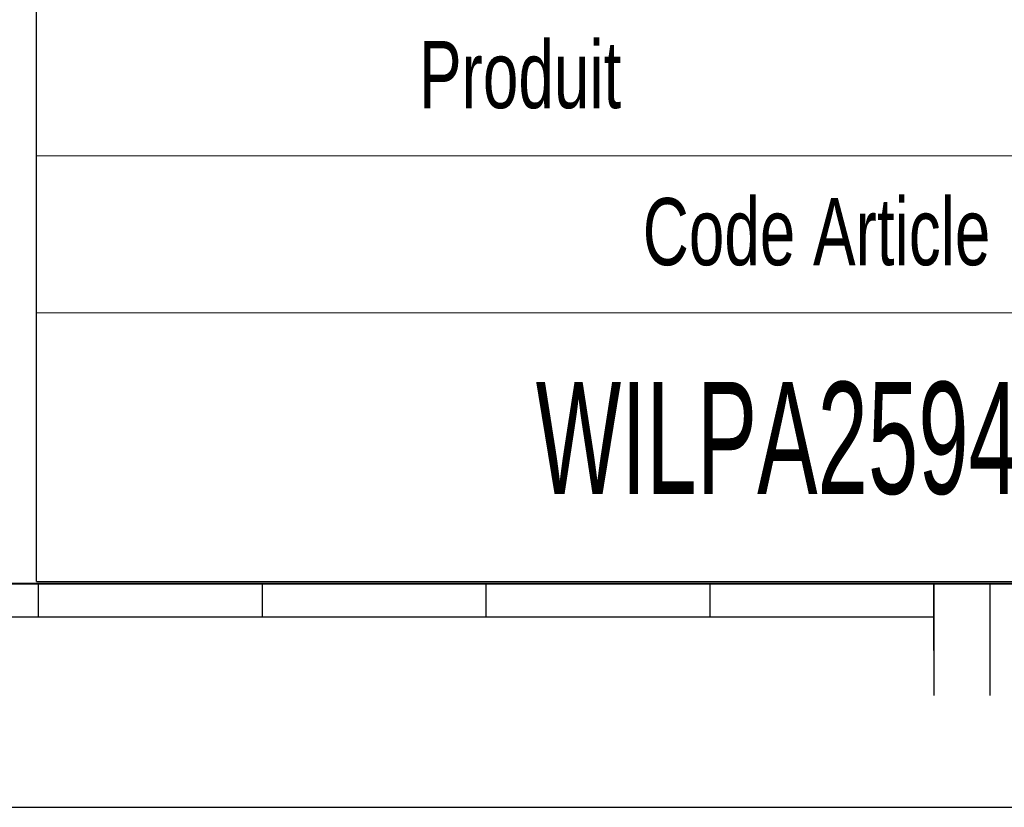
# Model space of a CAD drawing. Header units: millimetres. Extents: x 0 to 420, y 0 to 297.
# Tile 4 of 10: x 219 to 263, y 0 to 35. Entities that reach past the tile are written whole.
import ezdxf

# ---------------------------------------------------------------- set-up
doc = ezdxf.new("R2010")
doc.units = ezdxf.units.MM
doc.layers.add('SLD-0', color=179, linetype='Continuous')
doc.styles.add('SLDTEXTSTYLE1', font='TXT', dxfattribs={"width": 0.605})
doc.styles.add('SLDTEXTSTYLE2', font='TXT', dxfattribs={"width": 0.710611})

# ---------------------------------------------------------------- blocks, each defined once
blk = doc.blocks.new('Bloc3_1')
at = {"layer": 'SLD-0', "color": 1, "lineweight": 30}
for q in [(-190, 90), (0, 0)]:
    blk.add_line((-190, 0), q, dxfattribs=at)
at = {"layer": 'SLD-0', "lineweight": 0}
for p, q in [((-190, 19), (0, 19)), ((-190, 12), (0, 12))]:
    blk.add_line(p, q, dxfattribs=at)
blk = doc.blocks.new('Bloc8')
at = {"layer": 'SLD-0', "color": 1, "lineweight": 40}
blk.add_line((212.679, 10), (410, 10), dxfattribs=at)
at = {"layer": 'SLD-0'}
for p, q in [((212.679, 10), (260, 10)), ((220, 8.5), (220, 10)), ((230, 8.5), (230, 10)), ((240, 8.5), (240, 10)), ((250, 8.5), (250, 10)), ((260, 7), (260, 10)), ((212.278, 8.5), (260, 8.5))]:
    blk.add_line(p, q, dxfattribs=at)
at = {"layer": 'SLD-0', "color": 5}
for p, q in [((260, 10), (260, 5)), ((262.5, 10), (262.5, 5)), ((0, 0), (420, 0))]:
    blk.add_line(p, q, dxfattribs=at)

msp = doc.modelspace()

# ---------------------------------------------------------------- block references
at = {"color": 7, "linetype": 'Continuous'}
for name, p in [('Bloc8', (0, 0)), ('Bloc3_1', (409.913, 10.087))]:
    msp.add_blockref(name, p, dxfattribs=at)

# ---------------------------------------------------------------- texts
at = {"layer": 'SLD-0', "attachment_point": 1}
for s, insert, char_height, style in [('Produit', (237, 34.219), 3, 'SLDTEXTSTYLE2'), ('Code Article', (246.992, 27.207), 3, 'SLDTEXTSTYLE2'), ('WILPA2594B', (242.213, 18.997), 5, 'SLDTEXTSTYLE1')]:
    msp.add_mtext(s, dxfattribs=dict(at, insert=insert, char_height=char_height, style=style))

doc.saveas('drawing.dxf')
